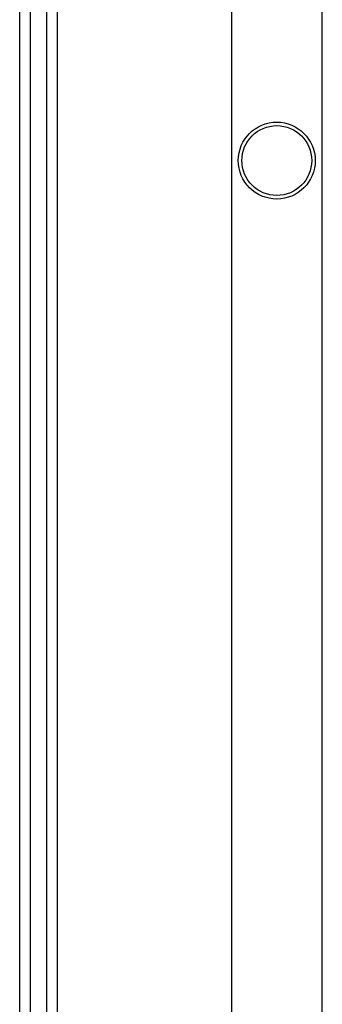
# Paper-space layout 'SUBMITTAL_E1H_1_1' of a CAD drawing. Header units: millimetres. Extents: x 0 to 841, y 0 to 594.
# Tile 63 of 69: x 737 to 742, y 490 to 507. Entities that reach past the tile are written whole.
import ezdxf

# ---------------------------------------------------------------- set-up
doc = ezdxf.new("R2010")
doc.units = ezdxf.units.MM
doc.header["$LTSCALE"] = 46.255
doc.layers.get('0').update_dxf_attribs({"linetype": 'CONTINUOUS'})
doc.layers.add('02___PRT_ALL_AXES', color=7, linetype='CONTINUOUS')

psp = doc.layouts.new('SUBMITTAL_E1H_1_1')

# ---------------------------------------------------------------- linework, layer by layer
at = {"color": 7, "linetype": 'CONTINUOUS'}
for p, q in [((736.918, 321.544), (736.918, 546.544)), ((737.106, 321.544), (737.106, 546.544)), ((737.393, 321.544), (737.393, 546.544)), ((737.581, 321.544), (737.581, 546.544)), ((740.643, 321.544), (740.643, 546.544)), ((742.231, 321.544), (742.231, 546.544))]:
    psp.add_line(p, q, dxfattribs=at)
psp.add_circle((741.431, 504.631), 0.613, dxfattribs=at)
at = {"layer": '02___PRT_ALL_AXES', "color": 7, "linetype": 'CONTINUOUS'}
psp.add_circle((741.431, 504.631), 0.675, dxfattribs=at)

doc.saveas('drawing.dxf')
